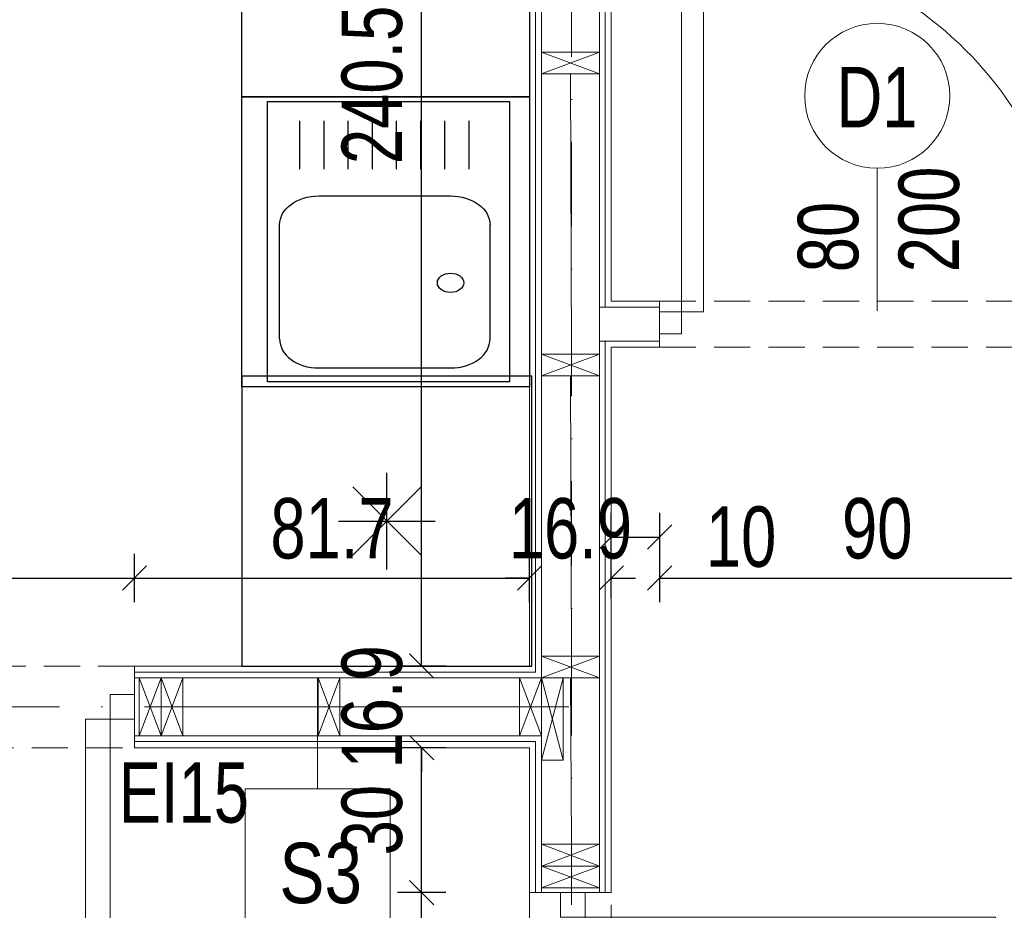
# Model space of a CAD drawing. Header units: inches. Extents: x 69729 to 77643, y -43505 to -36607.
# Tile 43 of 69: x 72322 to 72526, y -38148 to -37964. Entities that reach past the tile are written whole.
import ezdxf
from ezdxf.enums import TextEntityAlignment as Align

# ---------------------------------------------------------------- set-up
doc = ezdxf.new("R2010")
doc.units = ezdxf.units.IN
doc.header["$MEASUREMENT"] = 0
doc.linetypes.add('DASHDOT', pattern=[1, 0.5, -0.25, 0, -0.25])
doc.linetypes.add('HIDDEN', pattern=[0.375, 0.25, -0.125])
doc.layers.get('0').update_dxf_attribs({"lineweight": 0})
doc.layers.get('Defpoints').update_dxf_attribs({"lineweight": 0})
for name, color, linetype, lineweight in [('A8d-opisy konstrukcji', 5, 'Continuous', 0), ('p--drzwi', 125, 'Continuous', 0), ('p--konst-słupy', 3, 'Continuous', 0), ('p--kuchnia', 11, 'Continuous', 25), ('p--ocieplenie w.wew.', 53, 'Continuous', 0), ('p--opis drzwi', 252, 'Continuous', 0), ('p--osie konstr', 1, 'DASHDOT', 15), ('p--podciąg', 61, 'Continuous', 0), ('p--płyta GK', 2, 'Continuous', 0), ('p--symbole ścian', 53, 'Continuous', 0), ('p--wymiary-1-50', 5, 'Continuous', 0), ('p--ściana GK', 62, 'Continuous', 0), ('p--ściana szkielet', 3, 'Continuous', 0)]:
    doc.layers.add(name, color=color, linetype=linetype, lineweight=lineweight)
doc.styles.add('1-50', font='arial.ttf', dxfattribs={"width": 0.75, "height": 12.5})
doc.styles.get("Standard").update_dxf_attribs({"font": 'arial.ttf', "width": 0.75})
doc.styles.add('STYL-1', font='arial.ttf', dxfattribs={"width": 0.75})
doc.linetypes.add('BATTING', pattern='A,0.0001,-0.1,[134,ltypeshp.shx,S=0.1,R=0,X=-0.1,Y=0],-0.2,[134,ltypeshp.shx,S=0.1,R=180,X=0.1,Y=0],-0.1', length=0.4001)
doc.dimstyles.new('1-50', dxfattribs={"dimtxt": 12.5, "dimasz": 5, "dimexe": 5, "dimexo": 5, "dimgap": 0.09, "dimtad": 0, "dimdsep": 46, "dimtxsty": '1-50', "dimblk": 'OBLIQUE', "dimcen": 0.09, "dimadec": 0, "dimazin": 0, "dimtfac": 1, "dimtdec": 4, "dimtix": 1, "dimtofl": 0, "dimtmove": 2, "dimatfit": 3, "dimldrblk": 'OBLIQUE', "dimfxl": 5, "dimfxlon": 1, "dimtvp": 0.8, "dimtolj": 1, "dimtzin": 0, "dimarcsym": 0})

# ---------------------------------------------------------------- blocks, each defined once
blk = doc.blocks.new('FRIDGE_65_86')
at = {"color": 0, "linetype": 'Continuous'}
for p, q in [((0.6, 0.6), (0, 0.6)), ((0, 0.6), (0, 0)), ((0.6, 0), (0.6, 0.6)), ((0.3, 0.2), (0.3, 0.4)), ((0.229289, 0.229289), (0.370711, 0.370711)), ((0.229289, 0.370711), (0.370711, 0.229289)), ((0.2, 0.3), (0.4, 0.3)), ((0, 0), (0.6, 0))]:
    blk.add_line(p, q, dxfattribs=at)
blk = doc.blocks.new('zlew z ociekaczem')
at = {"color": 0, "linetype": 'Continuous'}
for p, q in [((8.87, -4), (32.47, -4)), ((2.87, -39.36), (2.87, -12.16)), ((38.47, -39.36), (38.47, -12.16)), ((8.87, -47.52), (32.47, -47.52))]:
    blk.add_line(p, q, dxfattribs=at)
at = {"ltscale": 8}
for p, q in [((44.02, -8.33), (54.02, -8.33)), ((44.02, -13.33), (54.02, -13.33)), ((44.02, -18.33), (54.02, -18.33)), ((44.02, -23.33), (54.02, -23.33)), ((44.02, -28.33), (54.02, -28.33)), ((44.02, -33.33), (54.02, -33.33)), ((44.02, -38.33), (54.02, -38.33)), ((44.02, -43.33), (54.02, -43.33))]:
    blk.add_line(p, q, dxfattribs=at)
blk.add_lwpolyline([(0, -50), (58, -50), (58, 0), (0, 0)], close=True, dxfattribs=at)
at = {"color": 0, "linetype": 'Continuous', "extrusion": (0, 0, -1)}
for centre, start_param, end_param in [((8.87, -12.16), 1.570796, 3.141593), ((8.87, -39.36), 0, 1.570796)]:
    blk.add_ellipse(centre, major_axis=(0, -8.16), ratio=0.735294, start_param=start_param, end_param=end_param, dxfattribs=at)
at = {"color": 0, "linetype": 'Continuous'}
for centre, start_param, end_param in [((32.47, -12.16), 1.570796, 3.141593), ((32.47, -39.36), 0, 1.570796)]:
    blk.add_ellipse(centre, major_axis=(0, -8.16), ratio=0.735294, start_param=start_param, end_param=end_param, dxfattribs=at)
at = {"color": 0, "linetype": 'Continuous', "extrusion": (0, 0, -1)}
blk.add_ellipse((20.49, -12.16), major_axis=(0, -2.72), ratio=0.735294, dxfattribs=at)
blk = doc.blocks.new('drzwi-90-100')
for p, q in [((10.1, 87.38), (5.05, 87.38)), ((5.05, 87.38), (5.05, 2.53)), ((10.1, 2.53), (10.1, 87.38)), ((5.05, 2.53), (0, 2.53)), ((0, 2.53), (0, -2.53)), ((5.05, -2.53), (5.05, 2.53)), ((5.05, 2.53), (10.1, 2.53)), ((100, 2.53), (94.95, 2.53)), ((94.95, 2.53), (94.95, -2.53)), ((100, -2.53), (100, 2.53)), ((0, -2.53), (5.05, -2.53)), ((94.95, -2.53), (100, -2.53))]:
    blk.add_line(p, q)
blk.add_arc((10.8, 3.23), 84.15, 359.5233, 90.4767)
blk = doc.blocks.new('_OBLIQUE')
at = {"color": 0, "linetype": 'ByBlock', "lineweight": -2}
for p, q in [((-0.5, -0.5), (0.5, 0.5)), ((0, 0), (0, 0))]:
    blk.add_line(p, q, dxfattribs=at)
blk = doc.blocks.new('*D108')
at = {"layer": 'Defpoints', "color": 0}
for p in [(72444.62, -38105.97), (72914.83, -38105.97), (72909.83, -38367.32)]:
    blk.add_point(p, dxfattribs=at)
at = {"layer": 'p--wymiary-1-50', "color": 0, "linetype": 'Continuous', "lineweight": -2}
for p, q in [((72909.83, -38105.97), (72919.83, -38105.97)), ((72914.83, -38367.32), (72914.83, -38105.97)), ((72914.83, -38367.32), (72919.83, -38367.32))]:
    blk.add_line(p, q, dxfattribs=at)
at = {"layer": 'p--wymiary-1-50', "color": 0, "lineweight": -2, "xscale": 5, "yscale": 5, "zscale": 5}
for p, rotation in [((72914.83, -38105.97), 90), ((72914.83, -38367.32), 270)]:
    blk.add_blockref('_OBLIQUE', p, dxfattribs=dict(at, rotation=rotation))
at = {"layer": 'p--wymiary-1-50', "color": 0, "linetype": 'Continuous', "ltscale": 12, "insert": (72904.62, -38236.65), "char_height": 12.5, "attachment_point": 5, "rotation": 90, "style": '1-50'}
blk.add_mtext('\\A1;261.35', dxfattribs=at)
blk = doc.blocks.new('*D130')
at = {"layer": 'Defpoints', "color": 0}
for p in [(72346.02, -38079.32), (72246.02, -38097.52), (72346.02, -38097.52)]:
    blk.add_point(p, dxfattribs=at)
at = {"layer": 'p--wymiary-1-50', "color": 0, "linetype": 'Continuous', "lineweight": -2}
for p, q in [((72246.02, -38084.32), (72246.02, -38074.32)), ((72346.02, -38084.32), (72346.02, -38074.32)), ((72246.02, -38079.32), (72346.02, -38079.32))]:
    blk.add_line(p, q, dxfattribs=at)
at = {"layer": 'p--wymiary-1-50', "color": 0, "lineweight": -2, "xscale": 5, "yscale": 5, "zscale": 5, "rotation": 180}
blk.add_blockref('_OBLIQUE', (72246.02, -38079.32), dxfattribs=at)
at = {"layer": 'p--wymiary-1-50', "color": 0, "lineweight": -2, "xscale": 5, "yscale": 5, "zscale": 5}
blk.add_blockref('_OBLIQUE', (72346.02, -38079.32), dxfattribs=at)
at = {"layer": 'p--wymiary-1-50', "color": 0, "linetype": 'Continuous', "ltscale": 12, "insert": (72296.02, -38069.11), "char_height": 12.5, "attachment_point": 5, "style": '1-50'}
blk.add_mtext('\\A1;100', dxfattribs=at)
blk = doc.blocks.new('*D131')
at = {"layer": 'Defpoints', "color": 0}
for p in [(72427.72, -38079.32), (72346.02, -38097.52), (72427.72, -38097.52)]:
    blk.add_point(p, dxfattribs=at)
at = {"layer": 'p--wymiary-1-50', "color": 0, "linetype": 'Continuous', "lineweight": -2}
for p, q in [((72346.02, -38084.32), (72346.02, -38074.32)), ((72427.72, -38084.32), (72427.72, -38074.32)), ((72346.02, -38079.32), (72427.72, -38079.32))]:
    blk.add_line(p, q, dxfattribs=at)
at = {"layer": 'p--wymiary-1-50', "color": 0, "lineweight": -2, "xscale": 5, "yscale": 5, "zscale": 5, "rotation": 180}
blk.add_blockref('_OBLIQUE', (72346.02, -38079.32), dxfattribs=at)
at = {"layer": 'p--wymiary-1-50', "color": 0, "lineweight": -2, "xscale": 5, "yscale": 5, "zscale": 5}
blk.add_blockref('_OBLIQUE', (72427.72, -38079.32), dxfattribs=at)
at = {"layer": 'p--wymiary-1-50', "color": 0, "linetype": 'Continuous', "ltscale": 12, "insert": (72386.87, -38069.11), "char_height": 12.5, "attachment_point": 5, "style": '1-50'}
blk.add_mtext('\\A1;81.7', dxfattribs=at)
blk = doc.blocks.new('*D132')
at = {"layer": 'Defpoints', "color": 0}
for p in [(72444.62, -38079.32), (72444.62, -38088.47), (72427.72, -38097.52)]:
    blk.add_point(p, dxfattribs=at)
at = {"layer": 'p--wymiary-1-50', "color": 0, "linetype": 'Continuous', "lineweight": -2}
for p, q in [((72427.72, -38084.32), (72427.72, -38074.32)), ((72444.62, -38083.47), (72444.62, -38074.32)), ((72427.72, -38079.32), (72422.72, -38079.32)), ((72444.62, -38079.32), (72449.62, -38079.32))]:
    blk.add_line(p, q, dxfattribs=at)
at = {"layer": 'p--wymiary-1-50', "color": 0, "lineweight": -2, "xscale": 5, "yscale": 5, "zscale": 5}
blk.add_blockref('_OBLIQUE', (72427.72, -38079.32), dxfattribs=at)
at = {"layer": 'p--wymiary-1-50', "color": 0, "lineweight": -2, "xscale": 5, "yscale": 5, "zscale": 5, "rotation": 180}
blk.add_blockref('_OBLIQUE', (72444.62, -38079.32), dxfattribs=at)
at = {"layer": 'p--wymiary-1-50', "color": 0, "linetype": 'Continuous', "ltscale": 12, "insert": (72436.17, -38069.11), "char_height": 12.5, "attachment_point": 5, "style": '1-50'}
blk.add_mtext('\\A1;16.9', dxfattribs=at)
blk = doc.blocks.new('*D133')
at = {"layer": 'Defpoints', "color": 0}
for p in [(72454.62, -38031.52), (72454.62, -38070.83), (72444.62, -38088.47)]:
    blk.add_point(p, dxfattribs=at)
at = {"layer": 'p--wymiary-1-50', "color": 0, "linetype": 'Continuous', "lineweight": -2}
for p, q in [((72444.62, -38075.83), (72444.62, -38065.83)), ((72454.62, -38065.83), (72454.62, -38075.83)), ((72444.62, -38070.83), (72454.62, -38070.83))]:
    blk.add_line(p, q, dxfattribs=at)
at = {"layer": 'p--wymiary-1-50', "color": 0, "lineweight": -2, "xscale": 5, "yscale": 5, "zscale": 5, "rotation": 180}
blk.add_blockref('_OBLIQUE', (72444.62, -38070.83), dxfattribs=at)
at = {"layer": 'p--wymiary-1-50', "color": 0, "lineweight": -2, "xscale": 5, "yscale": 5, "zscale": 5}
blk.add_blockref('_OBLIQUE', (72454.62, -38070.83), dxfattribs=at)
at = {"layer": 'p--wymiary-1-50', "color": 0, "linetype": 'Continuous', "ltscale": 12, "insert": (72471.47, -38070.83), "char_height": 12.5, "attachment_point": 5, "style": '1-50'}
blk.add_mtext('\\A1;10', dxfattribs=at)
blk = doc.blocks.new('*D134')
at = {"layer": 'Defpoints', "color": 0}
for p in [(72454.62, -38031.52), (72544.62, -38031.52), (72544.62, -38079.32)]:
    blk.add_point(p, dxfattribs=at)
at = {"layer": 'p--wymiary-1-50', "color": 0, "linetype": 'Continuous', "lineweight": -2}
for p, q in [((72454.62, -38074.32), (72454.62, -38084.32)), ((72544.62, -38074.32), (72544.62, -38084.32)), ((72454.62, -38079.32), (72544.62, -38079.32))]:
    blk.add_line(p, q, dxfattribs=at)
at = {"layer": 'p--wymiary-1-50', "color": 0, "lineweight": -2, "xscale": 5, "yscale": 5, "zscale": 5, "rotation": 180}
blk.add_blockref('_OBLIQUE', (72454.62, -38079.32), dxfattribs=at)
at = {"layer": 'p--wymiary-1-50', "color": 0, "lineweight": -2, "xscale": 5, "yscale": 5, "zscale": 5}
blk.add_blockref('_OBLIQUE', (72544.62, -38079.32), dxfattribs=at)
at = {"layer": 'p--wymiary-1-50', "color": 0, "linetype": 'Continuous', "ltscale": 12, "insert": (72499.62, -38069.11), "char_height": 12.5, "attachment_point": 5, "style": '1-50'}
blk.add_mtext('\\A1;90', dxfattribs=at)
blk = doc.blocks.new('*D153')
at = {"layer": 'Defpoints', "color": 0}
for p in [(72405.4, -38144.42), (72427.72, -38144.42), (72427.72, -38244.42)]:
    blk.add_point(p, dxfattribs=at)
at = {"layer": 'p--wymiary-1-50', "color": 0, "linetype": 'Continuous', "lineweight": -2}
for p, q in [((72410.4, -38144.42), (72400.4, -38144.42)), ((72405.4, -38244.42), (72405.4, -38144.42)), ((72410.4, -38244.42), (72400.4, -38244.42))]:
    blk.add_line(p, q, dxfattribs=at)
at = {"layer": 'p--wymiary-1-50', "color": 0, "lineweight": -2, "xscale": 5, "yscale": 5, "zscale": 5}
for p, rotation in [((72405.4, -38144.42), 90), ((72405.4, -38244.42), 270)]:
    blk.add_blockref('_OBLIQUE', p, dxfattribs=dict(at, rotation=rotation))
at = {"layer": 'p--wymiary-1-50', "color": 0, "linetype": 'Continuous', "ltscale": 12, "insert": (72395.19, -38194.42), "char_height": 12.5, "attachment_point": 5, "rotation": 90, "style": '1-50'}
blk.add_mtext('\\A1;100', dxfattribs=at)
blk = doc.blocks.new('*D154')
at = {"layer": 'Defpoints', "color": 0}
for p in [(72405.4, -38114.42), (72427.72, -38114.42), (72427.72, -38144.42)]:
    blk.add_point(p, dxfattribs=at)
at = {"layer": 'p--wymiary-1-50', "color": 0, "linetype": 'Continuous', "lineweight": -2}
for p, q in [((72410.4, -38114.42), (72400.4, -38114.42)), ((72405.4, -38144.42), (72405.4, -38114.42)), ((72410.4, -38144.42), (72400.4, -38144.42))]:
    blk.add_line(p, q, dxfattribs=at)
at = {"layer": 'p--wymiary-1-50', "color": 0, "lineweight": -2, "xscale": 5, "yscale": 5, "zscale": 5}
for p, rotation in [((72405.4, -38114.42), 90), ((72405.4, -38144.42), 270)]:
    blk.add_blockref('_OBLIQUE', p, dxfattribs=dict(at, rotation=rotation))
at = {"layer": 'p--wymiary-1-50', "color": 0, "linetype": 'Continuous', "ltscale": 12, "insert": (72395.19, -38129.42), "char_height": 12.5, "attachment_point": 5, "rotation": 90, "style": '1-50'}
blk.add_mtext('\\A1;30', dxfattribs=at)
blk = doc.blocks.new('*D155')
at = {"layer": 'Defpoints', "color": 0}
for p in [(72405.4, -38097.52), (72427.72, -38097.52), (72427.72, -38114.42)]:
    blk.add_point(p, dxfattribs=at)
at = {"layer": 'p--wymiary-1-50', "color": 0, "linetype": 'Continuous', "lineweight": -2}
for p, q in [((72405.4, -38097.52), (72405.4, -38092.52)), ((72410.4, -38097.52), (72400.4, -38097.52)), ((72410.4, -38114.42), (72400.4, -38114.42)), ((72405.4, -38114.42), (72405.4, -38119.42))]:
    blk.add_line(p, q, dxfattribs=at)
at = {"layer": 'p--wymiary-1-50', "color": 0, "lineweight": -2, "xscale": 5, "yscale": 5, "zscale": 5}
for p, rotation in [((72405.4, -38097.52), 270), ((72405.4, -38114.42), 90)]:
    blk.add_blockref('_OBLIQUE', p, dxfattribs=dict(at, rotation=rotation))
at = {"layer": 'p--wymiary-1-50', "color": 0, "linetype": 'Continuous', "ltscale": 12, "insert": (72395.19, -38105.97), "char_height": 12.5, "attachment_point": 5, "rotation": 90, "style": '1-50'}
blk.add_mtext('\\A1;16.9', dxfattribs=at)
blk = doc.blocks.new('*D156')
at = {"layer": 'Defpoints', "color": 0}
for p in [(72405.4, -37857.02), (72428.97, -37857.02), (72427.72, -38097.52)]:
    blk.add_point(p, dxfattribs=at)
at = {"layer": 'p--wymiary-1-50', "color": 0, "linetype": 'Continuous', "lineweight": -2}
for p, q in [((72410.4, -37857.02), (72400.4, -37857.02)), ((72405.4, -38097.52), (72405.4, -37857.02)), ((72410.4, -38097.52), (72400.4, -38097.52))]:
    blk.add_line(p, q, dxfattribs=at)
at = {"layer": 'p--wymiary-1-50', "color": 0, "lineweight": -2, "xscale": 5, "yscale": 5, "zscale": 5}
for p, rotation in [((72405.4, -37857.02), 90), ((72405.4, -38097.52), 270)]:
    blk.add_blockref('_OBLIQUE', p, dxfattribs=dict(at, rotation=rotation))
at = {"layer": 'p--wymiary-1-50', "color": 0, "linetype": 'Continuous', "ltscale": 12, "insert": (72395.19, -37977.27), "char_height": 12.5, "attachment_point": 5, "rotation": 90, "style": '1-50'}
blk.add_mtext('\\A1;240.5', dxfattribs=at)
blk = doc.blocks.new('*D263')
at = {"layer": 'Defpoints', "color": 0}
for p in [(72878.44, -37844.82), (72914.83, -37844.82), (72436.42, -38105.97)]:
    blk.add_point(p, dxfattribs=at)
at = {"layer": 'p--wymiary-1-50', "color": 0, "linetype": 'Continuous', "lineweight": -2}
for p, q in [((72909.83, -37844.82), (72919.83, -37844.82)), ((72914.83, -38105.97), (72914.83, -37844.82)), ((72909.83, -38105.97), (72919.83, -38105.97))]:
    blk.add_line(p, q, dxfattribs=at)
at = {"layer": 'p--wymiary-1-50', "color": 0, "lineweight": -2, "xscale": 5, "yscale": 5, "zscale": 5}
for p, rotation in [((72914.83, -37844.82), 90), ((72914.83, -38105.97), 270)]:
    blk.add_blockref('_OBLIQUE', p, dxfattribs=dict(at, rotation=rotation))
at = {"layer": 'p--wymiary-1-50', "color": 0, "linetype": 'Continuous', "ltscale": 12, "insert": (72904.62, -37975.4), "char_height": 12.5, "attachment_point": 5, "rotation": 90, "style": '1-50'}
blk.add_mtext('\\A1;261.15', dxfattribs=at)
blk = doc.blocks.new('ukł.słupów')
for p, q in [((810.1, 522.1), (798.1, 526.6)), ((810.1, 526.6), (798.1, 522.1)), ((810.1, 459.6), (798.1, 464.1)), ((810.1, 464.1), (798.1, 459.6)), ((810.1, 397.1), (798.1, 401.6)), ((810.1, 401.6), (798.1, 397.1)), ((719.45, 397.1), (714.95, 385.1)), ((714.95, 397.1), (719.45, 385.1)), ((723.95, 397.1), (719.45, 385.1)), ((719.45, 397.1), (723.95, 385.1)), ((756.45, 397.1), (751.95, 385.1)), ((751.95, 397.1), (756.45, 385.1)), ((798.1, 397.1), (793.6, 385.1)), ((793.6, 397.1), (798.1, 385.1)), ((802.6, 397.1), (798.1, 380.1)), ((798.1, 397.1), (802.6, 380.1)), ((810.1, 358.15), (798.1, 362.65)), ((810.1, 362.65), (798.1, 358.15)), ((810.1, 353.65), (798.1, 358.15)), ((810.1, 358.15), (798.1, 353.65))]:
    blk.add_line(p, q)
at = {"color": 4, "ltscale": 35}
blk.add_line((714.95, 397.1), (714.95, 385.1), dxfattribs=at)
for points in [[(810.1, 526.6), (798.1, 526.6), (798.1, 522.1), (810.1, 522.1)], [(810.1, 464.1), (798.1, 464.1), (798.1, 459.6), (810.1, 459.6)], [(810.1, 401.6), (798.1, 401.6), (798.1, 397.1), (810.1, 397.1)], [(714.95, 397.1), (714.95, 385.1), (719.45, 385.1), (719.45, 397.1)], [(719.45, 397.1), (719.45, 385.1), (723.95, 385.1), (723.95, 397.1)], [(751.95, 397.1), (751.95, 385.1), (756.45, 385.1), (756.45, 397.1)], [(793.6, 397.1), (793.6, 385.1), (798.1, 385.1), (798.1, 397.1)], [(798.1, 397.1), (798.1, 380.1), (802.6, 380.1), (802.6, 397.1)], [(810.1, 362.65), (798.1, 362.65), (798.1, 358.15), (810.1, 358.15)], [(810.1, 358.15), (798.1, 358.15), (798.1, 353.65), (810.1, 353.65)]]:
    blk.add_lwpolyline(points, close=True)

msp = doc.modelspace()

# ---------------------------------------------------------------- linework, layer by layer
at = {"layer": 'p--kuchnia', "linetype": 'Continuous', "ltscale": 35}
for points in [[(72427.721, -37979.721), (72368.221, -37979.721), (72368.221, -37919.721), (72427.721, -37919.721)], [(72427.721, -38039.721), (72368.221, -38039.721), (72368.221, -37979.721), (72427.721, -37979.721)]]:
    msp.add_lwpolyline(points, close=True, dxfattribs=at)
at = {"layer": 'p--ocieplenie w.wew.', "linetype": 'BATTING', "ltscale": 12}
for p, q in [((72436.171, -37912.471), (72436.421, -37970.471)), ((72436.171, -37974.971), (72436.421, -38032.971)), ((72436.171, -38037.471), (72436.421, -38095.471)), ((72436.171, -38099.971), (72436.421, -38134.421)), ((72384.021, -38105.971), (72356.021, -38105.971)), ((72384.021, -38105.971), (72384.021, -38105.971)), ((72425.671, -38105.971), (72388.521, -38105.971))]:
    msp.add_line(p, q, dxfattribs=at)
at = {"layer": 'p--opis drzwi', "lineweight": 0}
msp.add_line((72499.621, -38024.032), (72499.621, -37994.532), dxfattribs=at)
msp.add_circle((72499.621, -37979.532), 15, dxfattribs=at)
at = {"layer": 'p--osie konstr', "linetype": 'DASHDOT', "ltscale": 35}
for p, q in [((72436.421, -38357.571), (72436.421, -37773.871)), ((71997.121, -38105.971), (72444.621, -38105.971))]:
    msp.add_line(p, q, dxfattribs=at)
at = {"layer": 'p--podciąg', "linetype": 'HIDDEN', "ltscale": 30}
for p, q in [((72454.621, -38022.021), (72544.621, -38022.021)), ((72454.621, -38031.521), (72544.621, -38031.521)), ((72346.021, -38097.521), (72246.021, -38097.521)), ((72246.021, -38114.421), (72346.021, -38114.421)), ((72427.721, -38144.421), (72427.721, -38244.421)), ((72444.621, -38244.421), (72444.621, -38144.421))]:
    msp.add_line(p, q, dxfattribs=at)
at = {"layer": 'p--płyta GK', "ltscale": 35}
for p, q in [((72428.971, -38098.771), (72428.971, -37855.771)), ((72443.371, -38023.271), (72443.371, -37855.771)), ((72444.621, -38022.021), (72444.621, -37857.021)), ((72427.721, -38097.521), (72427.721, -37862.521)), ((72443.371, -38144.421), (72443.371, -38030.271)), ((72444.621, -38144.421), (72444.621, -38031.521)), ((72346.021, -38097.521), (72427.721, -38097.521)), ((72346.021, -38098.771), (72428.971, -38098.771)), ((72346.021, -38113.171), (72428.971, -38113.171)), ((72428.971, -38144.421), (72428.971, -38113.171)), ((72346.021, -38114.421), (72427.721, -38114.421)), ((72427.721, -38144.421), (72427.721, -38114.421))]:
    msp.add_line(p, q, dxfattribs=at)
at = {"layer": 'p--symbole ścian', "lineweight": 9}
msp.add_line((72383.901, -38122.932), (72383.901, -38099.971), dxfattribs=at)
msp.add_lwpolyline([(72368.901, -38152.932), (72398.901, -38152.932), (72398.901, -38122.932), (72368.901, -38122.932)], close=True, dxfattribs=at)
at = {"layer": 'p--ściana GK', "ltscale": 35}
for p, q in [((72454.621, -38022.021), (72444.621, -38022.021)), ((72454.621, -38022.021), (72454.621, -38031.521)), ((72454.621, -38023.271), (72442.171, -38023.271)), ((72454.621, -38030.271), (72442.171, -38030.271)), ((72454.621, -38031.521), (72444.621, -38031.521))]:
    msp.add_line(p, q, dxfattribs=at)
at = {"layer": 'p--ściana szkielet', "ltscale": 35}
for p, q in [((72430.171, -38144.421), (72430.171, -37854.571)), ((72442.171, -38144.421), (72442.171, -37854.571)), ((72346.021, -38097.521), (72346.021, -38114.421)), ((72346.021, -38099.971), (72430.171, -38099.971)), ((72346.021, -38111.971), (72430.171, -38111.971)), ((72427.721, -38144.421), (72444.621, -38144.421))]:
    msp.add_line(p, q, dxfattribs=at)

# ---------------------------------------------------------------- block references
at = {"layer": 'p--drzwi', "xscale": 0.9, "yscale": 0.9}
msp.add_blockref('drzwi-90-100', (72454.621, -38026.521), dxfattribs=at)
at = {"layer": 'p--drzwi'}
for p, rotation in [((72346.021, -38105.971), 180), ((72436.671, -38144.421), 270)]:
    msp.add_blockref('drzwi-90-100', p, dxfattribs=dict(at, rotation=rotation))
at = {"layer": 'p--konst-słupy'}
msp.add_blockref('ukł.słupów', (71632.071, -38497.071), dxfattribs=at)
at = {"layer": 'p--kuchnia', "linetype": 'Continuous', "ltscale": 35, "xscale": -1, "rotation": 270}
msp.add_blockref('zlew z ociekaczem', (72423.544, -38038.721), dxfattribs=at)
at = {"layer": 'p--kuchnia', "linetype": 'Continuous', "ltscale": 35, "xscale": 100, "yscale": 100, "zscale": 100, "rotation": 360}
msp.add_blockref('FRIDGE_65_86', (72368.221, -38097.521), dxfattribs=at)

# ---------------------------------------------------------------- texts
at = {"layer": 'A8d-opisy konstrukcji', "insert": (72342.764, -38130.124), "char_height": 12.5, "width": 207.41597, "attachment_point": 7}
msp.add_mtext('EI15', dxfattribs=at)
at = {"layer": 'p--opis drzwi', "lineweight": 0, "insert": (72507.956, -37986.052), "char_height": 12.5, "width": 98.6805, "attachment_point": 9, "style": 'STYL-1'}
msp.add_mtext('D1', dxfattribs=at)
at = {"layer": 'p--opis drzwi', "lineweight": 0, "insert": (72483.194, -38016.044), "char_height": 12.5, "width": 17.2395, "attachment_point": 1, "rotation": 90, "style": 'STYL-1'}
msp.add_mtext('80\\P200', dxfattribs=at)
at = {"layer": 'p--symbole ścian', "lineweight": 9, "width": 0.8}
msp.add_text('S3', height=12.5, dxfattribs=at).set_placement((72384.532, -38134.1), align=Align.TOP_CENTER)

# ---------------------------------------------------------------- dimensions: what is measured, and where the dimension line sits
at = {"layer": 'p--wymiary-1-50', "linetype": 'Continuous'}
dim = msp.add_linear_dim(base=(72914.83, -37844.821), p1=(72436.421, -38105.971), p2=(72878.438, -37844.821), angle=90, dimstyle='1-50', override={"dimtxt": 12.5}, dxfattribs=at)
dim.commit()
dim.dimension.update_dxf_attribs({"geometry": '*D263', "text_midpoint": (72904.62, -37975.396)})
for base, p1, p2, picture, middle in [((72405.403, -37857.021), (72427.721, -38097.521), (72428.971, -37857.021), '*D156', (72395.193, -37977.271)), ((72405.403, -38097.521), (72427.721, -38114.421), (72427.721, -38097.521), '*D155', (72395.193, -38105.971)), ((72914.83, -38105.971), (72909.83, -38367.321), (72444.621, -38105.971), '*D108', (72904.62, -38236.646)), ((72405.403, -38114.421), (72427.721, -38144.421), (72427.721, -38114.421), '*D154', (72395.193, -38129.421)), ((72405.403, -38144.421), (72427.721, -38244.421), (72427.721, -38144.421), '*D153', (72395.193, -38194.421))]:
    dim = msp.add_linear_dim(base=base, p1=p1, p2=p2, angle=90, dimstyle='1-50', dxfattribs=at)
    dim.commit()
    dim.dimension.update_dxf_attribs({"geometry": picture, "text_midpoint": middle})
dim = msp.add_linear_dim(base=(72454.621, -38070.829), p1=(72444.621, -38088.471), p2=(72454.621, -38031.521), dimstyle='1-50', dxfattribs=at)
dim.commit()
dim.dimension.update_dxf_attribs({"geometry": '*D133', "text_midpoint": (72471.468, -38070.829), "dimtype": 160})
for base, p1, p2, picture, middle in [((72544.621, -38079.316), (72454.621, -38031.521), (72544.621, -38031.521), '*D134', (72499.621, -38069.106)), ((72346.021, -38079.316), (72246.021, -38097.521), (72346.021, -38097.521), '*D130', (72296.021, -38069.106)), ((72427.721, -38079.316), (72346.021, -38097.521), (72427.721, -38097.521), '*D131', (72386.871, -38069.106)), ((72444.621, -38079.316), (72427.721, -38097.521), (72444.621, -38088.471), '*D132', (72436.171, -38069.106))]:
    dim = msp.add_linear_dim(base=base, p1=p1, p2=p2, dimstyle='1-50', dxfattribs=at)
    dim.commit()
    dim.dimension.update_dxf_attribs({"geometry": picture, "text_midpoint": middle})

doc.saveas('drawing.dxf')
